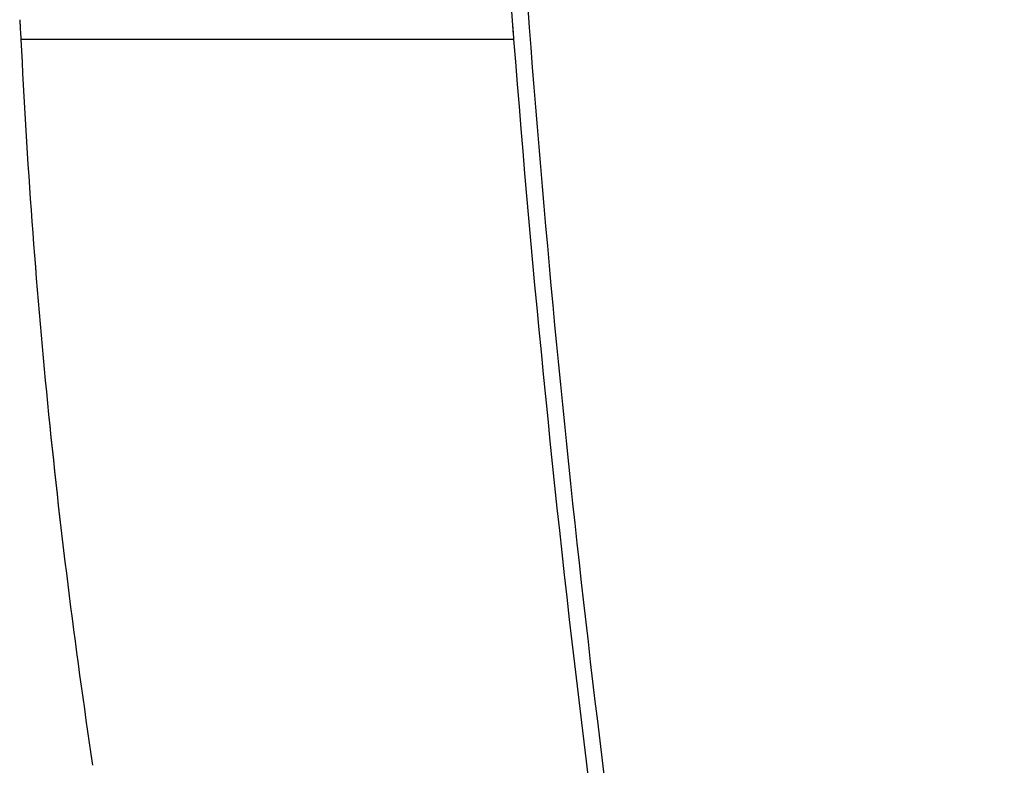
# Model space of a CAD drawing. Header units: millimetres. Extents: x -0.57 to 0.95, y -0.4 to 0.71.
# Tile 196 of 256: x 0.2728 to 0.3228, y 0.0832 to 0.121. Entities that reach past the tile are written whole.
import ezdxf

# ---------------------------------------------------------------- set-up
doc = ezdxf.new("R2010")
doc.units = ezdxf.units.MM
doc.layers.add('FORMAT', color=7, linetype='Continuous')

msp = doc.modelspace()

# ---------------------------------------------------------------- linework, layer by layer
at = {"layer": 'FORMAT', "color": 7, "linetype": 'Continuous', "lineweight": 25}
msp.add_line((0.297543, 0.124641), (0.297875, 0.120247), dxfattribs=at)
for points, knots in [([(0.296629, 0.201193), (0.296486, 0.190447), (0.296199, 0.168948), (0.297421, 0.136687), (0.299855, 0.104474), (0.30361, 0.072367), (0.308675, 0.040461), (0.314931, 0.008791), (0.320171, -0.012062), (0.32279, -0.022485)], [0, 0, 0, 0, 0.142674, 0.285454, 0.428472, 0.571526, 0.714544, 0.857325, 1, 1, 1, 1]), ([(0.272838, 0.120998), (0.272844, 0.120915), (0.272849, 0.120831), (0.272854, 0.120748), (0.272859, 0.120665), (0.272864, 0.120581), (0.272869, 0.120498), (0.272879, 0.120331), (0.272892, 0.120165), (0.2729, 0.119998)], [0, 0, 0, 0, 0.000250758, 0.000250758, 0.000250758, 0.0005015, 0.0005015, 0.0005015, 0.001001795, 0.001001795, 0.001001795, 0.001001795]), ([(0.297915, 0.119998), (0.297902, 0.120165), (0.297889, 0.120332), (0.297876, 0.120498), (0.29787, 0.120582), (0.297863, 0.120665), (0.297857, 0.120748), (0.29785, 0.120832), (0.297844, 0.120915), (0.297838, 0.120998)], [0, 0, 0, 0, 0.00050149, 0.00050149, 0.00050149, 0.000752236, 0.000752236, 0.000752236, 0.001002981, 0.001002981, 0.001002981, 0.001002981]), ([(0.272898, 0.119998), (0.273194, 0.113834), (0.273643, 0.107679), (0.274856, 0.0954), (0.275619, 0.089274), (0.276538, 0.083171)], [0, 0, 0, 0, 0.5, 0.5, 1, 1, 1, 1]), ([(0.297915, 0.119998), (0.297703, 0.119998), (0.297259, 0.119998), (0.296564, 0.119998), (0.295812, 0.119998), (0.295001, 0.119998), (0.294134, 0.119998), (0.29321, 0.119998), (0.292231, 0.119998), (0.290559, 0.119998), (0.288017, 0.119997), (0.285059, 0.119998), (0.282856, 0.12), (0.281266, 0.119998), (0.279983, 0.119999), (0.278483, 0.119998), (0.277057, 0.119999), (0.275818, 0.119998), (0.274766, 0.119999), (0.273849, 0.119999), (0.273226, 0.119998), (0.2729, 0.119998)], [0, 0, 0, 0, 0.023666, 0.049512, 0.07753, 0.107715, 0.14006, 0.174562, 0.211218, 0.250025, 0.363061, 0.499979, 0.592591, 0.624979, 0.692384, 0.749983, 0.812952, 0.874988, 0.912547, 0.954205, 1, 1, 1, 1]), ([(0.2729, 0.119998), (0.273193, 0.113833), (0.273643, 0.107676), (0.274856, 0.095396), (0.275619, 0.089274), (0.276538, 0.083171)], [0, 0, 0, 0, 0.5, 0.5, 1, 1, 1, 1]), ([(0.321985, -0.023345), (0.315864, 0.000127), (0.310785, 0.02387), (0.302751, 0.071714), (0.299796, 0.095814), (0.297915, 0.119998)], [0, 0, 0, 0, 0.5, 0.5, 1, 1, 1, 1])]:
    msp.add_open_spline(points, degree=3, knots=knots, dxfattribs=at)

doc.saveas('drawing.dxf')
